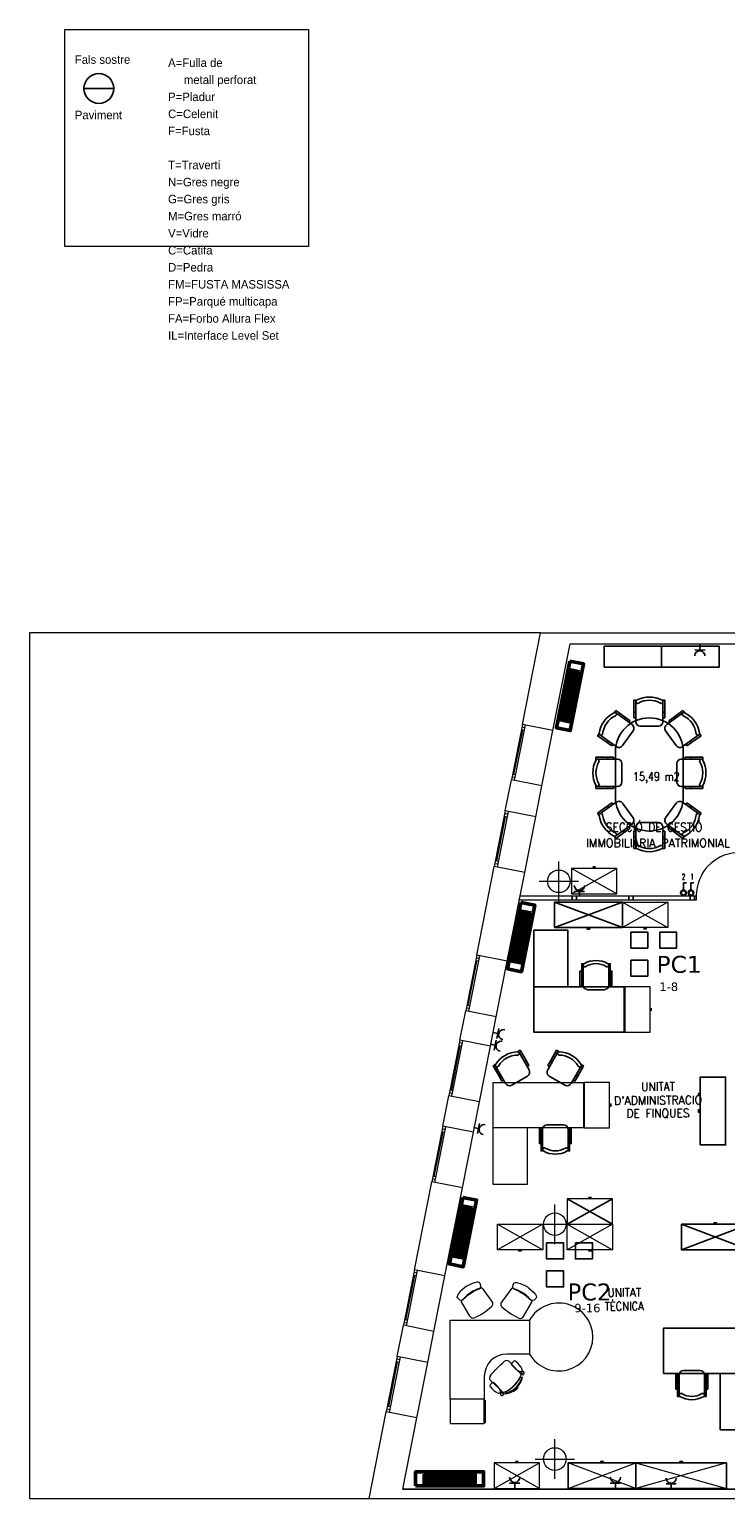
# Model space of a CAD drawing. Header units: metres. Extents: x -1 to 438, y -6 to 39.
# Tile 2 of 6: x 392 to 404, y 13 to 39. Entities that reach past the tile are written whole.
import ezdxf

# ---------------------------------------------------------------- set-up
doc = ezdxf.new("R2010")
doc.units = ezdxf.units.M
doc.linetypes.add('CONTINUA', pattern=[0])
for name, color, linetype, lineweight in [('INS P4  CLIMATITZACIÓ', 7, 'CONTINUA', 25), ('INS P4  ELECTRICITAT ACTUAL', 7, 'CONTINUA', 25), ('INS P4  TELECOMUNICACIONS ACTUAL', 7, 'CONTINUA', 25), ('LEGENDA MATERIAL SOSTRE PAVIMENT ACTUAL', 7, 'CONTINUA', 25), ('P4 MOBLES ACTUAL', 7, 'CONTINUA', 25), ('P4 MURS ACTUAL', 7, 'CONTINUA', 25), ('P4TEXT ACTUAL', 7, 'CONTINUA', 25)]:
    doc.layers.add(name, color=color, linetype=linetype, lineweight=lineweight)
doc.styles.add('Century Gothic', font='txt')
doc.styles.add('COMPLEX', font='complex_.ttf')
doc.styles.add('SIMPLEX', font='simplex_.ttf')
doc.styles.add('VERDANA', font='verdana.ttf')

# ---------------------------------------------------------------- blocks, each defined once
blk = doc.blocks.new('OBJETO_COMPLEJO_0')
at = {"layer": 'P4 MOBLES ACTUAL', "lineweight": 13, "transparency": 33554687}
for points in [[(400.244, 16.676), (400.242, 16.702), (400.253, 16.745), (400.264, 16.759), (400.285, 16.769), (400.314, 16.77), (400.393, 16.745), (400.477, 16.706), (400.502, 16.69), (400.528, 16.671), (400.606, 16.604), (400.642, 16.559), (400.655, 16.534), (400.661, 16.507), (400.648, 16.484), (400.619, 16.459), (400.594, 16.448), (400.582, 16.446), (400.572, 16.449), (400.55, 16.472)], [(400.259, 16.657), (400.248, 16.661), (400.244, 16.665), (400.244, 16.676)]]:
    blk.add_lwpolyline(points, dxfattribs=at)
blk.add_arc((400.109, 16.099), 0.578, 40.2893, 74.9549, dxfattribs=at)
blk = doc.blocks.new('OBJETO_COMPLEJO_1')
at = {"layer": 'P4 MOBLES ACTUAL', "lineweight": 13, "transparency": 33554687}
blk.add_line((400.434, 16.169), (400.581, 16.423), dxfattribs=at)
for points in [[(400.219, 16.66), (400.096, 16.494), (400.039, 16.417)], [(400.241, 16.677), (400.24, 16.676), (400.23, 16.669), (400.22, 16.662)], [(400.259, 16.657), (400.248, 16.661), (400.244, 16.665), (400.244, 16.676), (400.244, 16.678)], [(400.037, 16.413), (400.034, 16.401), (400.032, 16.397)], [(400.588, 16.447), (400.582, 16.446), (400.572, 16.449), (400.562, 16.46)]]:
    blk.add_lwpolyline(points, dxfattribs=at)
for centre, radius, start, end in [((400.253, 16.64), 0.0388, 146.6814, 149.2434), ((400.253, 16.64), 0.0388, 103.4785, 108.2535), ((400.109, 16.099), 0.578, 74.6989, 74.9549), ((400.276, 16.667), 0.0172, 217.5848, 252.5956), ((399.876, 15.746), 0.986, 56.6444, 66.4511), ((400.094, 16.385), 0.0631, 169.0293, 228.9367), ((400.094, 16.385), 0.0631, 150.0517, 153.9918), ((399.878, 15.745), 0.986, 46.9164, 56.7231), ((400.564, 16.477), 0.0172, 220.7719, 262.678), ((400.549, 16.446), 0.0388, 324.1241, 1.9147), ((400.76, 17.11), 1.048, 227.4575, 237.273), ((400.779, 17.098), 1.048, 236.0945, 245.91), ((400.378, 16.198), 0.0631, 244.4308, 332.4904)]:
    blk.add_arc(centre, radius, start, end, dxfattribs=at)
blk = doc.blocks.new('OBJETO_COMPLEJO_2')
at = {"layer": 'P4 MOBLES ACTUAL', "lineweight": 13, "transparency": 33554687}
blk.add_line((400.562, 16.46), (400.55, 16.472), dxfattribs=at)
for centre, radius, start, end in [((400.276, 16.667), 0.0172, 217.5848, 252.5956), ((400.109, 16.099), 0.578, 40.2893, 74.6989), ((399.876, 15.746), 0.986, 56.6444, 66.4511), ((399.878, 15.745), 0.986, 46.9164, 56.7231), ((400.564, 16.477), 0.0172, 220.7719, 262.678)]:
    blk.add_arc(centre, radius, start, end, dxfattribs=at)
blk = doc.blocks.new('OBJETO_COMPLEJO_3')
at = {"layer": 'P4 MOBLES ACTUAL', "lineweight": 13, "transparency": 33554687}
for points in [[(400.244, 16.676), (400.242, 16.702), (400.253, 16.745), (400.264, 16.759), (400.285, 16.769), (400.314, 16.77), (400.393, 16.745), (400.477, 16.706), (400.502, 16.69), (400.528, 16.671), (400.606, 16.604), (400.642, 16.559), (400.655, 16.534), (400.661, 16.507), (400.648, 16.484), (400.619, 16.459), (400.594, 16.448), (400.582, 16.446), (400.572, 16.449), (400.55, 16.472)], [(400.259, 16.657), (400.248, 16.661), (400.244, 16.665), (400.244, 16.676)]]:
    blk.add_lwpolyline(points, dxfattribs=at)
blk.add_arc((400.109, 16.099), 0.578, 40.2893, 74.9549, dxfattribs=at)
blk = doc.blocks.new('OBJETO_COMPLEJO_4')
at = {"layer": 'P4 MOBLES ACTUAL', "lineweight": 13, "transparency": 33554687}
blk.add_line((400.434, 16.169), (400.581, 16.423), dxfattribs=at)
for points in [[(400.219, 16.66), (400.096, 16.494), (400.039, 16.417)], [(400.241, 16.677), (400.24, 16.676), (400.23, 16.669), (400.22, 16.662)], [(400.259, 16.657), (400.248, 16.661), (400.244, 16.665), (400.244, 16.676), (400.244, 16.678)], [(400.037, 16.413), (400.034, 16.401), (400.032, 16.397)], [(400.588, 16.447), (400.582, 16.446), (400.572, 16.449), (400.562, 16.46)]]:
    blk.add_lwpolyline(points, dxfattribs=at)
for centre, radius, start, end in [((400.253, 16.64), 0.0388, 146.6814, 149.2434), ((400.253, 16.64), 0.0388, 103.4785, 108.2535), ((400.109, 16.099), 0.578, 74.6989, 74.9549), ((400.276, 16.667), 0.0172, 217.5848, 252.5956), ((399.876, 15.746), 0.986, 56.6444, 66.4511), ((400.094, 16.385), 0.0631, 169.0293, 228.9367), ((400.094, 16.385), 0.0631, 150.0517, 153.9918), ((399.878, 15.745), 0.986, 46.9164, 56.7231), ((400.564, 16.477), 0.0172, 220.7719, 262.678), ((400.549, 16.446), 0.0388, 324.1241, 1.9147), ((400.76, 17.11), 1.048, 227.4575, 237.273), ((400.779, 17.098), 1.048, 236.0945, 245.91), ((400.378, 16.198), 0.0631, 244.4308, 332.4904)]:
    blk.add_arc(centre, radius, start, end, dxfattribs=at)
blk = doc.blocks.new('OBJETO_COMPLEJO_5')
at = {"layer": 'P4 MOBLES ACTUAL', "lineweight": 13, "transparency": 33554687}
blk.add_line((400.562, 16.46), (400.55, 16.472), dxfattribs=at)
for centre, radius, start, end in [((400.276, 16.667), 0.0172, 217.5848, 252.5956), ((400.109, 16.099), 0.578, 40.2893, 74.6989), ((399.876, 15.746), 0.986, 56.6444, 66.4511), ((399.878, 15.745), 0.986, 46.9164, 56.7231), ((400.564, 16.477), 0.0172, 220.7719, 262.678)]:
    blk.add_arc(centre, radius, start, end, dxfattribs=at)
blk = doc.blocks.new('OBJETO_COMPLEJO_12')
at = {"layer": 'P4 MOBLES ACTUAL', "transparency": 33554687}
for p, q in [((402.058, 26.148), (402.058, 25.348)), ((403.258, 25.348), (403.258, 26.148))]:
    blk.add_line(p, q, dxfattribs=at)
for centre, start, end in [((402.658, 26.148), 0, 180), ((402.658, 25.348), 180, 0)]:
    blk.add_arc(centre, 0.6, start, end, dxfattribs=at)

msp = doc.modelspace()

# ---------------------------------------------------------------- linework, layer by layer
at = {"layer": 'INS P4  CLIMATITZACIÓ', "color": 4, "linetype": 'CONTINUA', "lineweight": 50, "transparency": 33554687}
for p, q in [((401.294, 27.587), (401.117, 26.705)), ((401.326, 27.581), (401.15, 26.698)), ((401.358, 27.574), (401.182, 26.692)), ((401.391, 27.568), (401.214, 26.685)), ((400.432, 23.326), (400.256, 22.443)), ((400.465, 23.319), (400.288, 22.437)), ((400.497, 23.313), (400.32, 22.43)), ((400.529, 23.306), (400.352, 22.424)), ((399.402, 18.112), (399.226, 17.229)), ((399.435, 18.105), (399.258, 17.223)), ((399.467, 18.099), (399.29, 17.216)), ((399.499, 18.092), (399.322, 17.21)), ((398.676, 13.349), (399.576, 13.349)), ((398.676, 13.316), (399.576, 13.316)), ((398.676, 13.283), (399.576, 13.283)), ((398.676, 13.25), (399.576, 13.25))]:
    msp.add_line(p, q, dxfattribs=at)
for points in [[(401.249, 27.749), (401.014, 26.572), (401.259, 26.523), (401.494, 27.7), (401.249, 27.749)], [(401.423, 27.561), (401.246, 26.679), (401.085, 26.711), (401.262, 27.594), (401.423, 27.561)], [(400.388, 23.487), (400.152, 22.311), (400.397, 22.262), (400.633, 23.438), (400.388, 23.487)], [(400.561, 23.3), (400.385, 22.417), (400.224, 22.449), (400.4, 23.332), (400.561, 23.3)], [(399.358, 18.274), (399.122, 17.097), (399.367, 17.048), (399.603, 18.224), (399.358, 18.274)], [(399.531, 18.086), (399.354, 17.203), (399.193, 17.236), (399.37, 18.118), (399.531, 18.086)], [(398.526, 13.175), (399.726, 13.175), (399.726, 13.425), (398.526, 13.425), (398.526, 13.175)], [(398.676, 13.382), (399.576, 13.382), (399.576, 13.218), (398.676, 13.218), (398.676, 13.382)]]:
    msp.add_lwpolyline(points, close=True, dxfattribs=at)
at = {"layer": 'INS P4  ELECTRICITAT ACTUAL', "color": 180, "transparency": 33554687}
for p, q in [((403.642, 27.947), (403.462, 27.95)), ((403.552, 27.949), (403.554, 28.039)), ((401.331, 23.678), (401.511, 23.678)), ((401.421, 23.678), (401.421, 23.588)), ((399.979, 21.17), (399.891, 21.188)), ((399.951, 21.053), (399.915, 20.877)), ((399.997, 21.258), (399.961, 21.082)), ((399.933, 20.965), (399.845, 20.983)), ((399.635, 19.491), (399.547, 19.508)), ((399.653, 19.579), (399.617, 19.402)), ((400.187, 13.221), (400.367, 13.221)), ((400.277, 13.221), (400.277, 13.131)), ((401.967, 13.221), (402.147, 13.221)), ((402.057, 13.221), (402.057, 13.131)), ((402.952, 13.208), (403.132, 13.208)), ((403.042, 13.208), (403.042, 13.118))]:
    msp.add_line(p, q, dxfattribs=at)
for points in [[(403.261, 23.695), (403.261, 23.83), (403.315, 23.83)], [(403.392, 23.695), (403.392, 23.83), (403.446, 23.83)]]:
    msp.add_lwpolyline(points, dxfattribs=at)
for centre, radius in [((403.261, 23.654), 0.0501), ((403.261, 23.654), 0.0397), ((403.393, 23.654), 0.0501), ((403.393, 23.654), 0.0397)]:
    msp.add_circle(centre, radius, dxfattribs=at)
for centre, radius, start, end in [((403.55, 27.843), 0.09, 358.9062, 178.9062), ((401.421, 23.783), 0.09, 180, 0), ((403.261, 23.654), 0.045, 0, 180), ((403.261, 23.654), 0.045, 180, 0), ((403.393, 23.654), 0.045, 0, 180), ((403.393, 23.654), 0.045, 180, 0), ((400.037, 20.944), 0.09, 78.5101, 258.5101), ((400.083, 21.149), 0.09, 78.5101, 258.5101), ((399.738, 19.47), 0.09, 78.5101, 258.5101), ((400.277, 13.326), 0.09, 180, 0), ((402.057, 13.326), 0.09, 180, 0), ((403.042, 13.313), 0.09, 180, 0)]:
    msp.add_arc(centre, radius, start, end, dxfattribs=at)
at = {"layer": 'INS P4  TELECOMUNICACIONS ACTUAL', "color": 180, "transparency": 33554687}
for points in [[(402.33, 22.963), (402.63, 22.963), (402.63, 22.679), (402.33, 22.679), (402.33, 22.963)], [(402.841, 22.963), (403.14, 22.963), (403.14, 22.679), (402.841, 22.679), (402.841, 22.963)], [(402.33, 22.468), (402.63, 22.468), (402.63, 22.183), (402.33, 22.183), (402.33, 22.468)], [(400.841, 17.47), (401.141, 17.47), (401.141, 17.185), (400.841, 17.185), (400.841, 17.47)], [(401.352, 17.47), (401.651, 17.47), (401.651, 17.185), (401.352, 17.185), (401.352, 17.47)], [(400.841, 16.975), (401.141, 16.975), (401.141, 16.69), (400.841, 16.69), (400.841, 16.975)]]:
    msp.add_lwpolyline(points, close=True, dxfattribs=at)
at = {"layer": 'LEGENDA MATERIAL SOSTRE PAVIMENT ACTUAL', "color": 7, "linetype": 'CONTINUA', "lineweight": 25, "transparency": 33554687}
msp.add_line((392.662, 37.87), (393.19, 37.87), dxfattribs=at)
at = {"layer": 'LEGENDA MATERIAL SOSTRE PAVIMENT ACTUAL', "color": 52, "linetype": 'CONTINUA', "lineweight": 13, "transparency": 33554687}
msp.add_lwpolyline([(392.323, 38.915), (396.63, 38.915), (396.63, 35.079), (392.323, 35.079), (392.323, 38.915)], close=True, dxfattribs=at)
at = {"layer": 'LEGENDA MATERIAL SOSTRE PAVIMENT ACTUAL', "color": 7, "linetype": 'CONTINUA', "lineweight": 25, "transparency": 33554687}
msp.add_circle((392.926, 37.87), 0.264, dxfattribs=at)
at = {"layer": 'P4 MOBLES ACTUAL', "transparency": 33554687}
for p, q in [((402.874, 28.015), (402.874, 27.645)), ((402.182, 23.49), (400.982, 23.04)), ((400.982, 23.49), (402.182, 23.04)), ((401.207, 17.799), (402.007, 18.249)), ((402.007, 17.799), (401.207, 18.249)), ((404.424, 17.349), (403.224, 17.799)), ((403.224, 17.349), (404.424, 17.799))]:
    msp.add_line(p, q, dxfattribs=at)
at = {"layer": 'P4 MOBLES ACTUAL', "color": 180, "transparency": 33554687}
for p, q in [((402.434, 27.059), (402.383, 27.059)), ((402.383, 27.059), (402.383, 26.849)), ((402.418, 27.033), (402.418, 26.679)), ((402.883, 27.059), (402.933, 27.059)), ((402.898, 26.679), (402.898, 27.033)), ((402.933, 27.059), (402.933, 26.849)), ((402.034, 26.838), (402.064, 26.879)), ((402.064, 26.879), (402.234, 26.756)), ((402.352, 26.629), (402.065, 26.835)), ((402.234, 26.756), (402.214, 26.728)), ((402.234, 26.756), (402.316, 26.698)), ((402.383, 26.849), (402.418, 26.849)), ((402.383, 26.849), (402.383, 26.749)), ((402.383, 26.749), (402.418, 26.749)), ((402.933, 26.849), (402.898, 26.849)), ((402.933, 26.749), (402.898, 26.749)), ((402.928, 26.749), (402.903, 26.749)), ((402.933, 26.849), (402.933, 26.749)), ((402.964, 26.629), (403.251, 26.835)), ((403.082, 26.756), (403.001, 26.698)), ((403.252, 26.879), (403.082, 26.756)), ((403.082, 26.756), (403.102, 26.728)), ((403.282, 26.838), (403.252, 26.879)), ((402.184, 26.257), (402.37, 26.517)), ((402.316, 26.698), (402.295, 26.67)), ((402.313, 26.694), (402.298, 26.674)), ((402.498, 26.599), (402.818, 26.599)), ((403.132, 26.257), (402.946, 26.517)), ((403.001, 26.698), (403.021, 26.67)), ((403.003, 26.694), (403.018, 26.674)), ((401.772, 26.473), (401.743, 26.432)), ((401.743, 26.432), (401.914, 26.31)), ((401.785, 26.445), (402.072, 26.239)), ((401.914, 26.31), (401.934, 26.338)), ((401.914, 26.31), (401.995, 26.251)), ((401.995, 26.251), (402.015, 26.28)), ((403.531, 26.445), (403.244, 26.239)), ((403.321, 26.251), (403.301, 26.28)), ((403.402, 26.31), (403.321, 26.251)), ((403.402, 26.31), (403.382, 26.338)), ((403.573, 26.432), (403.402, 26.31)), ((403.544, 26.473), (403.573, 26.432)), ((401.714, 26.002), (401.714, 26.052)), ((401.714, 26.052), (401.924, 26.052)), ((402.094, 26.017), (401.741, 26.017)), ((401.924, 26.052), (401.924, 26.017)), ((401.924, 26.052), (402.024, 26.052)), ((402.024, 26.052), (402.024, 26.017)), ((402.024, 26.047), (402.024, 26.022)), ((403.222, 26.017), (403.575, 26.017)), ((403.392, 26.052), (403.292, 26.052)), ((403.292, 26.052), (403.292, 26.017)), ((403.292, 26.047), (403.292, 26.022)), ((403.392, 26.052), (403.392, 26.017)), ((403.602, 26.052), (403.392, 26.052)), ((403.602, 26.002), (403.602, 26.052)), ((402.174, 25.617), (402.174, 25.937)), ((403.142, 25.617), (403.142, 25.937)), ((401.714, 25.553), (401.714, 25.502)), ((401.714, 25.502), (401.924, 25.502)), ((401.741, 25.537), (402.094, 25.537)), ((401.924, 25.502), (401.924, 25.537)), ((401.924, 25.502), (402.024, 25.502)), ((402.024, 25.502), (402.024, 25.537)), ((403.575, 25.537), (403.222, 25.537)), ((403.292, 25.502), (403.292, 25.537)), ((403.392, 25.502), (403.292, 25.502)), ((403.392, 25.502), (403.392, 25.537)), ((403.602, 25.502), (403.392, 25.502)), ((403.602, 25.553), (403.602, 25.502)), ((401.743, 25.065), (401.914, 25.187)), ((401.785, 25.052), (402.072, 25.258)), ((401.914, 25.187), (401.995, 25.245)), ((401.914, 25.187), (401.934, 25.159)), ((401.995, 25.245), (402.015, 25.217)), ((402.184, 25.239), (402.37, 24.979)), ((403.132, 25.239), (402.946, 24.979)), ((403.531, 25.052), (403.244, 25.258)), ((403.321, 25.245), (403.301, 25.217)), ((403.402, 25.187), (403.321, 25.245)), ((403.402, 25.187), (403.382, 25.159)), ((403.573, 25.065), (403.402, 25.187)), ((401.772, 25.024), (401.743, 25.065)), ((403.544, 25.024), (403.573, 25.065)), ((402.064, 24.618), (402.234, 24.74)), ((402.352, 24.868), (402.065, 24.662)), ((402.234, 24.74), (402.214, 24.769)), ((402.234, 24.74), (402.316, 24.798)), ((402.316, 24.798), (402.295, 24.827)), ((402.313, 24.803), (402.298, 24.823)), ((402.383, 24.647), (402.383, 24.747)), ((402.383, 24.747), (402.418, 24.747)), ((402.418, 24.464), (402.418, 24.817)), ((402.498, 24.897), (402.818, 24.897)), ((402.898, 24.817), (402.898, 24.464)), ((402.933, 24.747), (402.898, 24.747)), ((402.928, 24.747), (402.903, 24.747)), ((402.933, 24.647), (402.933, 24.747)), ((402.964, 24.868), (403.251, 24.662)), ((403.001, 24.798), (403.021, 24.827)), ((403.082, 24.74), (403.001, 24.798)), ((403.003, 24.803), (403.018, 24.823)), ((403.082, 24.74), (403.102, 24.769)), ((403.252, 24.618), (403.082, 24.74)), ((402.034, 24.659), (402.064, 24.618)), ((402.383, 24.647), (402.418, 24.647)), ((402.383, 24.437), (402.383, 24.647)), ((402.434, 24.437), (402.383, 24.437)), ((402.883, 24.437), (402.933, 24.437)), ((402.933, 24.647), (402.898, 24.647)), ((402.933, 24.437), (402.933, 24.647)), ((403.282, 24.659), (403.252, 24.618)), ((401.489, 22.378), (401.489, 22.024)), ((401.939, 22.024), (401.939, 22.378)), ((401.462, 22.144), (401.489, 22.144)), ((401.966, 22.144), (401.939, 22.144)), ((401.569, 21.944), (401.859, 21.944)), ((400.532, 20.526), (400.355, 20.832)), ((400.86, 20.526), (401.036, 20.832)), ((399.939, 20.592), (400.116, 20.286)), ((400.477, 20.691), (400.447, 20.674)), ((400.523, 20.602), (400.501, 20.589)), ((400.869, 20.602), (400.89, 20.589)), ((400.914, 20.691), (400.945, 20.674)), ((401.452, 20.592), (401.275, 20.286)), ((400.001, 20.416), (400.031, 20.434)), ((400.225, 20.257), (400.502, 20.417)), ((401.166, 20.257), (400.889, 20.417)), ((401.391, 20.416), (401.36, 20.434)), ((400.851, 19.553), (401.141, 19.553)), ((400.744, 19.353), (400.771, 19.353)), ((400.771, 19.12), (400.771, 19.473)), ((401.221, 19.473), (401.221, 19.12)), ((401.247, 19.353), (401.221, 19.353)), ((403.183, 15.133), (403.183, 14.78)), ((403.553, 15.213), (403.263, 15.213)), ((403.633, 14.78), (403.633, 15.133)), ((403.156, 15.013), (403.183, 15.013)), ((403.66, 15.013), (403.633, 15.013))]:
    msp.add_line(p, q, dxfattribs=at)
at = {"layer": 'P4 MOBLES ACTUAL', "lineweight": 13, "transparency": 33554687}
for p, q in [((401.283, 23.638), (402.083, 24.088)), ((402.083, 23.638), (401.283, 24.088)), ((402.182, 23.49), (402.982, 23.04)), ((402.982, 23.49), (402.182, 23.04)), ((399.972, 17.799), (400.772, 17.349)), ((400.772, 17.799), (399.972, 17.349)), ((401.207, 17.799), (402.007, 17.349)), ((402.007, 17.799), (401.207, 17.349)), ((399.391, 16.677), (399.313, 16.61)), ((399.418, 16.696), (399.391, 16.677)), ((399.443, 16.712), (399.418, 16.696)), ((399.526, 16.751), (399.443, 16.712)), ((399.605, 16.776), (399.526, 16.751)), ((399.634, 16.775), (399.605, 16.776)), ((399.655, 16.765), (399.634, 16.775)), ((399.654, 16.766), (399.645, 16.771)), ((399.661, 16.759), (399.654, 16.766)), ((399.666, 16.751), (399.655, 16.765)), ((399.66, 16.663), (399.672, 16.667)), ((399.66, 16.663), (399.672, 16.667)), ((399.667, 16.75), (399.661, 16.759)), ((399.677, 16.708), (399.666, 16.751)), ((399.677, 16.708), (399.667, 16.75)), ((399.672, 16.667), (399.676, 16.671)), ((399.672, 16.667), (399.676, 16.671)), ((399.675, 16.682), (399.677, 16.708)), ((399.675, 16.682), (399.676, 16.684)), ((399.676, 16.671), (399.675, 16.682)), ((399.676, 16.671), (399.675, 16.682)), ((399.679, 16.683), (399.679, 16.681)), ((399.679, 16.681), (399.689, 16.675)), ((399.689, 16.675), (399.699, 16.668)), ((399.7, 16.666), (399.823, 16.5)), ((399.264, 16.54), (399.258, 16.513)), ((399.258, 16.513), (399.271, 16.49)), ((399.26, 16.508), (399.26, 16.519)), ((399.265, 16.499), (399.26, 16.508)), ((399.277, 16.565), (399.264, 16.54)), ((399.271, 16.49), (399.265, 16.499)), ((399.3, 16.465), (399.271, 16.49)), ((399.271, 16.49), (399.3, 16.465)), ((399.313, 16.61), (399.277, 16.565)), ((399.3, 16.465), (399.325, 16.454)), ((399.325, 16.454), (399.337, 16.452)), ((399.331, 16.453), (399.337, 16.452)), ((399.337, 16.452), (399.347, 16.455)), ((399.337, 16.452), (399.347, 16.455)), ((399.485, 16.175), (399.339, 16.429)), ((399.347, 16.455), (399.369, 16.478)), ((399.347, 16.455), (399.357, 16.466)), ((399.357, 16.466), (399.369, 16.478)), ((399.823, 16.5), (399.88, 16.423)), ((399.882, 16.419), (399.885, 16.407)), ((399.885, 16.407), (399.888, 16.403)), ((399.886, 16.371), (399.889, 16.385)), ((399.889, 16.392), (399.889, 16.398)), ((399.889, 16.385), (399.889, 16.392)), ((399.139, 14.705), (399.139, 16.105)), ((399.139, 16.105), (400.539, 16.105)), ((400.539, 16.105), (400.539, 15.505)), ((400.539, 15.505), (400.139, 15.505)), ((400.175, 15.376), (400.341, 15.201)), ((400.227, 15.343), (400.26, 15.376)), ((399.739, 15.105), (399.739, 15.105)), ((399.739, 15.105), (399.739, 14.705)), ((400.395, 15.144), (400.341, 15.201)), ((400.341, 15.201), (400.395, 15.144)), ((400.382, 15.158), (400.409, 15.188)), ((400.403, 15.166), (400.419, 15.149)), ((400.419, 15.149), (400.403, 15.166)), ((400.419, 15.132), (400.435, 15.149)), ((400.019, 14.879), (399.845, 15.045)), ((399.845, 14.961), (399.878, 14.994)), ((400.076, 14.825), (400.019, 14.879)), ((400.076, 14.825), (400.019, 14.879)), ((400.062, 14.838), (400.032, 14.811)), ((400.071, 14.801), (400.055, 14.818)), ((400.071, 14.801), (400.055, 14.818)), ((400.088, 14.802), (400.071, 14.785)), ((400.143, 14.808), (400.125, 14.805)), ((400.143, 14.808), (400.125, 14.805)), ((400.339, 14.914), (400.306, 14.881)), ((399.739, 14.705), (399.139, 14.705)), ((400.715, 13.13), (399.915, 13.58)), ((399.915, 13.13), (400.715, 13.58)), ((402.421, 13.13), (401.221, 13.58)), ((401.221, 13.13), (402.421, 13.58)), ((404.021, 13.58), (402.421, 13.13)), ((402.421, 13.58), (404.021, 13.13))]:
    msp.add_line(p, q, dxfattribs=at)
at = {"layer": 'P4 MOBLES ACTUAL', "color": 180, "lineweight": 13, "transparency": 33554687}
msp.add_line((400.496, 19.503), (399.896, 19.503), dxfattribs=at)
at = {"layer": 'P4 MOBLES ACTUAL', "transparency": 33554687}
msp.add_lwpolyline([(401.859, 27.645), (403.889, 27.645), (403.889, 28.015), (401.859, 28.015), (401.859, 27.645)], close=True, dxfattribs=at)
at = {"layer": 'P4 MOBLES ACTUAL', "color": 180, "lineweight": 13, "transparency": 33554687}
for points in [[(402.083, 24.088), (401.283, 24.088), (401.283, 23.638), (402.083, 23.638), (402.083, 24.088)], [(401.683, 24.088), (401.708, 24.113), (401.658, 24.113), (401.683, 24.088)], [(402.982, 23.04), (402.182, 23.04), (402.182, 23.49), (402.982, 23.49), (402.982, 23.04)], [(402.582, 23.04), (402.607, 23.015), (402.557, 23.015), (402.582, 23.04)], [(402.673, 21.194), (402.673, 21.994), (402.223, 21.994), (402.223, 21.194), (402.673, 21.194)], [(402.673, 21.594), (402.698, 21.569), (402.698, 21.619), (402.673, 21.594)], [(399.896, 20.303), (401.496, 20.303), (401.496, 19.503), (400.496, 19.503), (400.496, 18.503), (399.896, 18.503), (399.896, 20.303)], [(401.955, 19.503), (401.955, 20.303), (401.505, 20.303), (401.505, 19.503), (401.955, 19.503)], [(401.955, 19.903), (401.98, 19.878), (401.98, 19.928), (401.955, 19.903)], [(402.007, 18.249), (401.207, 18.249), (401.207, 17.799), (402.007, 17.799), (402.007, 18.249)], [(401.607, 18.249), (401.632, 18.274), (401.582, 18.274), (401.607, 18.249)], [(400.772, 17.349), (399.972, 17.349), (399.972, 17.799), (400.772, 17.799), (400.772, 17.349)], [(402.007, 17.349), (401.207, 17.349), (401.207, 17.799), (402.007, 17.799), (402.007, 17.349)], [(400.372, 17.349), (400.397, 17.324), (400.347, 17.324), (400.372, 17.349)], [(401.607, 17.349), (401.632, 17.324), (401.582, 17.324), (401.607, 17.349)], [(400.715, 13.58), (399.915, 13.58), (399.915, 13.13), (400.715, 13.13), (400.715, 13.58)], [(400.315, 13.58), (400.34, 13.605), (400.29, 13.605), (400.315, 13.58)]]:
    msp.add_lwpolyline(points, close=True, dxfattribs=at)
at = {"layer": 'P4 MOBLES ACTUAL', "color": 180, "transparency": 33554687}
for points in [[(400.982, 23.04), (402.182, 23.04), (402.182, 23.49), (400.982, 23.49), (400.982, 23.04)], [(401.214, 22.994), (400.614, 22.994), (400.614, 21.994), (401.214, 21.994), (401.214, 22.994)], [(401.582, 23.04), (401.557, 23.015), (401.607, 23.015), (401.582, 23.04)], [(400.614, 21.994), (402.214, 21.994), (402.214, 21.194), (400.614, 21.194), (400.614, 21.994)], [(403.554, 19.199), (403.554, 20.399), (404.004, 20.399), (404.004, 19.199), (403.554, 19.199)], [(403.554, 19.799), (403.529, 19.774), (403.529, 19.824), (403.554, 19.799)], [(403.224, 17.799), (404.424, 17.799), (404.424, 17.349), (403.224, 17.349), (403.224, 17.799)], [(403.824, 17.799), (403.799, 17.824), (403.849, 17.824), (403.824, 17.799)], [(404.508, 15.163), (402.908, 15.163), (402.908, 15.963), (404.508, 15.963), (404.508, 15.163)], [(403.908, 14.163), (404.508, 14.163), (404.508, 15.163), (403.908, 15.163), (403.908, 14.163)], [(402.421, 13.58), (401.221, 13.58), (401.221, 13.13), (402.421, 13.13), (402.421, 13.58)], [(401.821, 13.58), (401.846, 13.605), (401.796, 13.605), (401.821, 13.58)], [(404.021, 13.58), (402.421, 13.58), (402.421, 13.13), (404.021, 13.13), (404.021, 13.58)], [(403.221, 13.58), (403.246, 13.605), (403.196, 13.605), (403.221, 13.58)]]:
    msp.add_lwpolyline(points, close=True, dxfattribs=at)
for points in [[(401.462, 22.273), (401.431, 22.273), (401.431, 22.013), (401.462, 22.013), (401.462, 22.403), (401.502, 22.403)], [(401.966, 22.273), (401.996, 22.273), (401.996, 22.013), (401.966, 22.013), (401.966, 22.403), (401.925, 22.403)], [(400.328, 20.848), (400.372, 20.873), (400.477, 20.691), (400.527, 20.604), (400.497, 20.587)], [(401.063, 20.848), (401.019, 20.873), (400.914, 20.691), (400.864, 20.604), (400.895, 20.587)], [(399.939, 20.623), (399.896, 20.598), (400.001, 20.416), (400.051, 20.329), (400.081, 20.347)], [(401.452, 20.623), (401.496, 20.598), (401.391, 20.416), (401.341, 20.329), (401.31, 20.347)], [(400.744, 19.225), (400.713, 19.225), (400.713, 19.485), (400.744, 19.485), (400.744, 19.095), (400.784, 19.095)], [(401.247, 19.225), (401.278, 19.225), (401.278, 19.485), (401.247, 19.485), (401.247, 19.095), (401.207, 19.095)], [(403.156, 14.884), (403.125, 14.884), (403.125, 15.144), (403.156, 15.144), (403.156, 14.754), (403.196, 14.754)], [(403.66, 14.884), (403.69, 14.884), (403.69, 15.144), (403.66, 15.144), (403.66, 14.754), (403.62, 14.754)]]:
    msp.add_lwpolyline(points, dxfattribs=at)
at = {"layer": 'P4 MOBLES ACTUAL', "lineweight": 13, "transparency": 33554687}
for points in [[(399.739, 14.277), (399.739, 14.705), (399.139, 14.705), (399.139, 14.277), (399.739, 14.277)], [(399.746, 14.289), (399.746, 14.689), (399.755, 14.689), (399.755, 14.289), (399.746, 14.289)]]:
    msp.add_lwpolyline(points, close=True, dxfattribs=at)
at = {"layer": 'P4 MOBLES ACTUAL', "color": 180, "transparency": 33554687}
for centre, radius, start, end in [((402.448, 27.033), 0.03, 118.8525, 302.666), ((402.658, 26.639), 0.476, 61.7124, 118.2876), ((402.658, 26.664), 0.395, 60.4648, 119.5352), ((402.868, 27.033), 0.03, 237.334, 59.4762), ((402.244, 26.411), 0.476, 116.0474, 172.6225), ((402.225, 26.425), 0.395, 114.7997, 173.8702), ((402.047, 26.811), 0.03, 291.669, 113.8112), ((403.269, 26.811), 0.03, 66.1888, 248.331), ((403.091, 26.425), 0.395, 6.1298, 65.2003), ((403.072, 26.411), 0.476, 7.3775, 63.9526), ((402.305, 26.564), 0.08, 324.335, 54.335), ((402.498, 26.679), 0.08, 180, 270), ((402.818, 26.679), 0.08, 270, 0), ((403.011, 26.564), 0.08, 125.665, 215.665), ((401.802, 26.469), 0.03, 173.1874, 357.001), ((402.119, 26.304), 0.08, 234.335, 324.335), ((403.197, 26.304), 0.08, 215.665, 305.665), ((403.514, 26.469), 0.03, 182.999, 6.8126), ((402.134, 25.777), 0.476, 151.7124, 208.2876), ((401.74, 25.987), 0.03, 327.334, 149.4762), ((402.109, 25.777), 0.395, 150.4648, 209.5352), ((402.094, 25.937), 0.08, 0, 90), ((403.222, 25.937), 0.08, 90, 180), ((403.576, 25.987), 0.03, 30.5238, 212.666), ((403.207, 25.777), 0.395, 330.4648, 29.5352), ((403.182, 25.777), 0.476, 331.7124, 28.2876), ((401.74, 25.567), 0.03, 208.8525, 32.666), ((402.094, 25.617), 0.08, 270, 0), ((403.222, 25.617), 0.08, 180, 270), ((403.576, 25.567), 0.03, 147.334, 331.1475), ((402.119, 25.193), 0.08, 35.665, 125.665), ((403.197, 25.193), 0.08, 54.335, 144.335), ((401.802, 25.027), 0.03, 2.999, 186.8126), ((402.244, 25.086), 0.476, 187.3775, 243.9526), ((402.225, 25.072), 0.395, 186.1298, 245.2003), ((402.305, 24.933), 0.08, 305.665, 35.665), ((403.011, 24.933), 0.08, 144.335, 234.335), ((403.091, 25.072), 0.395, 294.7997, 353.8702), ((403.072, 25.086), 0.476, 296.0474, 352.6225), ((403.514, 25.027), 0.03, 353.1874, 177.001), ((402.047, 24.686), 0.03, 246.1888, 68.331), ((402.498, 24.817), 0.08, 90, 180), ((402.818, 24.817), 0.08, 0, 90), ((403.269, 24.686), 0.03, 111.669, 293.8112), ((402.448, 24.464), 0.03, 57.334, 241.1475), ((402.658, 24.857), 0.476, 241.7124, 298.2876), ((402.658, 24.833), 0.395, 240.4648, 299.5352), ((402.868, 24.464), 0.03, 300.5238, 122.666), ((401.519, 22.378), 0.03, 123.8288, 302.666), ((401.714, 22.042), 0.418, 59.5867, 120.4133), ((401.714, 22.064), 0.34, 58.2704, 121.7296), ((401.909, 22.378), 0.03, 237.334, 56.1712), ((401.569, 22.024), 0.08, 180, 270), ((401.859, 22.024), 0.08, 270, 0), ((400.344, 20.371), 0.476, 91.8933, 148.1067), ((400.332, 20.393), 0.395, 90.6158, 149.3842), ((400.329, 20.818), 0.03, 267.334, 91.1475), ((401.063, 20.818), 0.03, 88.8525, 272.666), ((401.047, 20.371), 0.476, 31.8933, 88.1067), ((401.06, 20.393), 0.395, 30.6158, 89.3842), ((399.965, 20.608), 0.03, 148.8525, 332.666), ((400.462, 20.486), 0.08, 300, 30), ((400.929, 20.486), 0.08, 150, 240), ((401.426, 20.608), 0.03, 207.334, 31.1475), ((400.185, 20.326), 0.08, 210, 300), ((401.206, 20.326), 0.08, 240, 330), ((400.851, 19.473), 0.08, 90, 180), ((401.141, 19.473), 0.08, 0, 90), ((400.801, 19.119), 0.03, 57.334, 236.1712), ((400.996, 19.455), 0.418, 239.5867, 300.4133), ((400.996, 19.434), 0.34, 238.2704, 301.7296), ((401.191, 19.119), 0.03, 303.8288, 122.666), ((403.263, 15.133), 0.08, 90, 180), ((403.553, 15.133), 0.08, 0, 90), ((403.213, 14.779), 0.03, 57.334, 236.1712), ((403.408, 15.094), 0.34, 238.2704, 301.7296), ((403.603, 14.779), 0.03, 303.8288, 122.666), ((403.408, 15.115), 0.418, 239.5867, 300.4133)]:
    msp.add_arc(centre, radius, start, end, dxfattribs=at)
at = {"layer": 'P4 MOBLES ACTUAL', "lineweight": 13, "transparency": 33554687}
for centre, radius, start, end in [((399.81, 16.105), 0.578, 105.0451, 139.7107), ((399.81, 16.105), 0.578, 105.3011, 139.7107), ((400.043, 15.752), 0.986, 113.5489, 123.3556), ((400.043, 15.752), 0.986, 113.5489, 123.3556), ((399.644, 16.672), 0.0172, 287.4044, 322.4152), ((399.644, 16.672), 0.0172, 287.4044, 322.4152), ((399.81, 16.105), 0.578, 105.0451, 105.3011), ((399.666, 16.646), 0.0388, 71.7465, 76.5215), ((399.666, 16.646), 0.0388, 30.7566, 33.3186), ((399.37, 16.451), 0.0388, 178.0853, 215.8759), ((399.355, 16.483), 0.0172, 277.322, 319.2281), ((399.355, 16.483), 0.0172, 277.322, 319.2281), ((400.042, 15.751), 0.986, 123.2769, 133.0836), ((400.042, 15.751), 0.986, 123.2769, 133.0836), ((399.826, 16.391), 0.0631, 311.0633, 10.9707), ((399.826, 16.391), 0.0631, 26.0082, 29.9483), ((401.058, 15.805), 0.6, 210, 150), ((399.541, 16.204), 0.0631, 207.5096, 295.5692), ((399.141, 17.104), 1.048, 294.09, 303.9055), ((399.159, 17.115), 1.048, 302.727, 312.5425), ((400.139, 15.105), 0.4, 90, 180), ((382.106, 34.667), 26.377, 312.6134, 312.9913), ((382.106, 34.667), 26.377, 312.6134, 312.9913), ((400.135, 15.328), 0.0623, 50.3168, 132.7795), ((400.252, 15.326), 0.0301, 143.6499, 220.5973), ((400.278, 15.352), 0.0301, 49.4027, 126.3501), ((399.965, 14.992), 0.507, 28.9923, 49.0241), ((399.893, 15.085), 0.0623, 137.2205, 219.6832), ((380.553, 33.114), 26.377, 317.0087, 317.3866), ((380.553, 33.114), 26.377, 317.0087, 317.3866), ((400.612, 15.639), 0.507, 220.9759, 241.0077), ((399.936, 15.314), 0.49, 312.5233, 342.3148), ((399.936, 15.314), 0.49, 312.5233, 339.64), ((399.936, 15.314), 0.49, 312.5233, 339.64), ((399.641, 15.536), 0.863, 317.0062, 329.9639), ((399.641, 15.536), 0.863, 317.0062, 329.9639), ((399.948, 15.244), 0.483, 317.3903, 343.0842), ((399.948, 15.244), 0.483, 317.3903, 343.0842), ((400.048, 15.179), 0.378, 314.2309, 346.3081), ((400.379, 15.225), 0.0323, 246.5875, 23.4125), ((399.936, 15.314), 0.49, 339.64, 342.3148), ((400.42, 15.186), 0.0109, 117.7874, 169.8635), ((400.422, 15.171), 0.0256, 299.2613, 107.1658), ((400.026, 15.151), 0.393, 357.1772, 359.6569), ((399.869, 14.944), 0.0301, 143.6499, 220.5973), ((400.23, 15.257), 0.507, 220.9759, 241.0077), ((399.896, 14.97), 0.0301, 49.4027, 126.3501), ((399.583, 14.61), 0.507, 28.9923, 49.0241), ((399.997, 14.843), 0.0323, 246.5875, 23.4125), ((400.049, 14.798), 0.0256, 162.8342, 330.7387), ((400.034, 14.8), 0.0109, 100.1365, 152.2126), ((399.906, 15.284), 0.49, 287.6852, 317.4767), ((399.906, 15.284), 0.49, 287.6852, 290.36), ((400.069, 15.195), 0.393, 270.3431, 278.2183), ((400.069, 15.195), 0.393, 270.3431, 278.2183), ((399.906, 15.284), 0.49, 290.36, 317.4767), ((399.906, 15.284), 0.49, 290.36, 317.4767), ((400.13, 14.821), 0.0169, 143.2999, 220.6764), ((400.13, 14.821), 0.0169, 143.2999, 272.1685), ((399.684, 15.579), 0.863, 300.0361, 312.9938), ((399.684, 15.579), 0.863, 300.0361, 312.9938), ((399.977, 15.272), 0.483, 286.9158, 312.6097), ((399.977, 15.272), 0.483, 286.9158, 312.6097), ((400.041, 15.172), 0.378, 283.6919, 315.7691), ((400.069, 15.195), 0.393, 280.8937, 307.0927), ((400.069, 15.195), 0.393, 280.8937, 307.0927)]:
    msp.add_arc(centre, radius, start, end, dxfattribs=at)
at = {"layer": 'P4 MURS ACTUAL', "color": 180, "lineweight": 13, "transparency": 33554687}
for p, q in [((391.697, 28.248), (391.697, 12.949)), ((400.734, 28.248), (391.697, 28.248)), ((391.697, 12.949), (397.707, 12.949))]:
    msp.add_line(p, q, dxfattribs=at)
at = {"layer": 'P4 MURS ACTUAL', "lineweight": 13, "transparency": 33554687}
for p, q in [((400.414, 26.633), (400.734, 28.248)), ((400.734, 28.248), (427.484, 28.248)), ((400.953, 26.526), (401.257, 28.059)), ((401.257, 28.059), (404.337, 28.059)), ((400.414, 26.633), (400.219, 25.652)), ((400.263, 25.745), (400.419, 26.53)), ((400.463, 26.623), (400.268, 25.642)), ((400.443, 26.525), (400.394, 26.535)), ((400.453, 26.574), (400.404, 26.584)), ((400.953, 26.526), (400.414, 26.633)), ((400.759, 25.545), (400.953, 26.526)), ((400.288, 25.74), (400.239, 25.75)), ((400.11, 25.103), (400.219, 25.652)), ((400.759, 25.545), (400.219, 25.652)), ((400.278, 25.691), (400.229, 25.701)), ((400.65, 24.996), (400.759, 25.545)), ((400.11, 25.103), (399.916, 24.122)), ((399.96, 24.215), (400.116, 25)), ((400.16, 25.093), (399.965, 24.112)), ((400.14, 24.995), (400.091, 25.005)), ((400.15, 25.044), (400.101, 25.054)), ((400.65, 24.996), (400.11, 25.103)), ((400.456, 24.015), (400.65, 24.996)), ((399.975, 24.161), (399.926, 24.171)), ((399.985, 24.21), (399.936, 24.22)), ((399.605, 22.552), (399.916, 24.122)), ((400.456, 24.015), (399.916, 24.122)), ((400.145, 22.445), (400.456, 24.015)), ((399.605, 22.552), (399.411, 21.571)), ((399.455, 21.665), (399.61, 22.449)), ((399.654, 22.543), (399.46, 21.562)), ((399.635, 22.445), (399.586, 22.454)), ((399.645, 22.494), (399.595, 22.503)), ((400.145, 22.445), (399.605, 22.552)), ((399.95, 21.465), (400.145, 22.445)), ((399.308, 21.051), (399.411, 21.571)), ((399.95, 21.465), (399.411, 21.571)), ((399.47, 21.611), (399.421, 21.62)), ((399.479, 21.66), (399.43, 21.669)), ((399.847, 20.944), (399.95, 21.465)), ((399.308, 21.051), (399.113, 20.07)), ((399.357, 21.041), (399.162, 20.06)), ((399.847, 20.944), (399.308, 21.051)), ((399.157, 20.163), (399.313, 20.948)), ((399.337, 20.943), (399.288, 20.952)), ((399.347, 20.992), (399.298, 21.002)), ((399.653, 19.963), (399.847, 20.944)), ((399.006, 19.53), (399.113, 20.07)), ((399.653, 19.963), (399.113, 20.07)), ((399.172, 20.109), (399.123, 20.119)), ((399.182, 20.158), (399.133, 20.168)), ((399.546, 19.423), (399.653, 19.963)), ((399.006, 19.53), (398.812, 18.549)), ((399.055, 19.52), (398.861, 18.539)), ((399.046, 19.471), (398.997, 19.481)), ((399.546, 19.423), (399.006, 19.53)), ((398.856, 18.642), (399.012, 19.427)), ((399.036, 19.422), (398.987, 19.432)), ((399.352, 18.442), (399.546, 19.423)), ((398.504, 16.993), (398.812, 18.549)), ((399.352, 18.442), (398.812, 18.549)), ((398.871, 18.589), (398.822, 18.598)), ((398.881, 18.638), (398.831, 18.647)), ((399.043, 16.886), (399.352, 18.442)), ((398.504, 16.993), (398.309, 16.012)), ((398.353, 16.105), (398.509, 16.89)), ((398.553, 16.983), (398.358, 16.002)), ((398.533, 16.885), (398.484, 16.895)), ((398.543, 16.934), (398.494, 16.944)), ((399.043, 16.886), (398.504, 16.993)), ((398.849, 15.905), (399.043, 16.886)), ((398.378, 16.101), (398.329, 16.11)), ((398.201, 15.463), (398.309, 16.012)), ((398.849, 15.905), (398.309, 16.012)), ((398.368, 16.052), (398.319, 16.061)), ((398.74, 15.356), (398.849, 15.905)), ((398.201, 15.463), (398.006, 14.482)), ((398.05, 14.575), (398.206, 15.36)), ((398.25, 15.453), (398.055, 14.472)), ((398.23, 15.355), (398.181, 15.365)), ((398.24, 15.404), (398.191, 15.414)), ((398.74, 15.356), (398.201, 15.463)), ((398.546, 14.375), (398.74, 15.356)), ((398.075, 14.57), (398.026, 14.58)), ((397.703, 12.949), (398.006, 14.482)), ((398.546, 14.375), (398.006, 14.482)), ((398.065, 14.521), (398.016, 14.531)), ((398.297, 13.119), (398.546, 14.375)), ((397.703, 12.949), (424.313, 12.949))]:
    msp.add_line(p, q, dxfattribs=at)
at = {"layer": 'P4 MURS ACTUAL', "color": 180, "linetype": 'CONTINUA', "lineweight": 13, "transparency": 33554687}
for p, q in [((401.057, 23.509), (401.057, 24.209)), ((400.707, 23.859), (401.407, 23.859)), ((400.987, 17.449), (400.987, 18.149)), ((400.637, 17.799), (401.337, 17.799)), ((400.987, 13.299), (400.987, 13.999)), ((400.637, 13.649), (401.337, 13.649))]:
    msp.add_line(p, q, dxfattribs=at)
at = {"layer": 'P4 MURS ACTUAL', "transparency": 33554687}
msp.add_line((423.715, 13.119), (398.297, 13.119), dxfattribs=at)
at = {"layer": 'P4 MURS ACTUAL', "linetype": 'CONTINUA', "lineweight": 13, "transparency": 33554687}
for points in [[(400.372, 23.604), (401.292, 23.604), (401.292, 23.524), (400.358, 23.524), (400.372, 23.604)], [(401.292, 23.604), (401.372, 23.604), (401.372, 23.524), (401.292, 23.524), (401.292, 23.604)], [(401.372, 23.604), (402.292, 23.604), (402.292, 23.524), (401.372, 23.524), (401.372, 23.604)], [(402.292, 23.604), (402.372, 23.604), (402.372, 23.524), (402.292, 23.524), (402.292, 23.604)], [(402.372, 23.604), (403.377, 23.604), (403.377, 23.524), (402.372, 23.524), (402.372, 23.604)], [(403.377, 23.604), (403.457, 23.604), (403.457, 23.524), (403.377, 23.524), (403.377, 23.604)], [(403.457, 23.604), (403.487, 23.604), (403.487, 23.524), (403.457, 23.524), (403.457, 23.604)]]:
    msp.add_lwpolyline(points, close=True, dxfattribs=at)
at = {"layer": 'P4 MURS ACTUAL', "lineweight": 13, "transparency": 33554687}
for centre in [(401.057, 23.859), (400.987, 17.799), (400.987, 13.649)]:
    msp.add_circle(centre, 0.2, dxfattribs=at)
at = {"layer": 'P4 MURS ACTUAL', "linetype": 'CONTINUA', "lineweight": 13, "transparency": 33554687}
msp.add_arc((404.248, 23.605), 0.761, 93.83, 180.0663, dxfattribs=at)

# ---------------------------------------------------------------- block references
at = {"layer": 'P4 MOBLES ACTUAL', "transparency": 33554687}
msp.add_blockref('OBJETO_COMPLEJO_12', (0, 0), dxfattribs=at)
at = {"layer": 'P4 MOBLES ACTUAL', "lineweight": 13, "transparency": 33554687}
for name in ['OBJETO_COMPLEJO_1', 'OBJETO_COMPLEJO_4', 'OBJETO_COMPLEJO_0', 'OBJETO_COMPLEJO_3', 'OBJETO_COMPLEJO_2', 'OBJETO_COMPLEJO_5']:
    msp.add_blockref(name, (0, 0), dxfattribs=at)

# ---------------------------------------------------------------- texts
at = {"layer": 'INS P4  ELECTRICITAT ACTUAL', "transparency": 33554687, "char_height": 0.1, "attachment_point": 7, "style": 'COMPLEX'}
for s, insert, width in [('\\W0.50;2', (403.236, 23.889), 0.07861), ('\\W0.30;1', (403.395, 23.889), 0.04717)]:
    msp.add_mtext(s, dxfattribs=dict(at, insert=insert, width=width))
at = {"layer": 'INS P4  TELECOMUNICACIONS ACTUAL', "color": 180, "transparency": 33554687, "attachment_point": 7, "style": 'VERDANA'}
for s, insert, char_height, width in [('\\W1.00;PC1', (402.785, 22.236), 0.3, 0.94976), ('\\W0.99;1-8', (402.834, 21.918), 0.15, 0.42655), ('\\W0.97;PC2', (401.213, 16.446), 0.3, 0.9452), ('\\W0.99;9-16', (401.331, 16.24), 0.15, 0.55663)]:
    msp.add_mtext(s, dxfattribs=dict(at, insert=insert, char_height=char_height, width=width))
at = {"layer": 'LEGENDA MATERIAL SOSTRE PAVIMENT ACTUAL', "color": 7, "linetype": 'CONTINUA', "lineweight": 25, "transparency": 33554687, "char_height": 0.15, "attachment_point": 7, "style": 'Century Gothic'}
for s, insert, width in [('Fals\\~sostre', (392.5, 38.305), 1.065), ('Paviment', (392.5, 37.325), 1.025)]:
    msp.add_mtext(s, dxfattribs=dict(at, insert=insert, width=width))
at = {"layer": 'LEGENDA MATERIAL SOSTRE PAVIMENT ACTUAL', "color": 7, "linetype": 'CONTINUA', "lineweight": 25, "transparency": 33554687, "insert": (394.149, 38.401), "char_height": 0.15, "width": 2.2575, "attachment_point": 1, "line_spacing_factor": 1.204819, "style": 'Century Gothic'}
msp.add_mtext('\\A1;{\\fCentury Gothic|i0|b0;\\H0.150000;\\W1.000000;\\C7;A=Fulla de }\\P{\\fCentury Gothic|i0|b0;\\H0.150000;\\W1.000000;\\C7;     metall perforat}\\P{\\fCentury Gothic|i0|b0;\\H0.150000;\\W1.000000;\\C7;P=Pladur}\\P{\\fCentury Gothic|i0|b0;\\H0.150000;\\W1.000000;\\C7;C=Celenit}\\P{\\fCentury Gothic|i0|b0;\\H0.150000;\\W1.000000;\\C7;F=Fusta}\\P}\\P{\\fCentury Gothic|i0|b0;\\H0.150000;\\W1.000000;\\C7;T=Travertí}\\P{\\fCentury Gothic|i0|b0;\\H0.150000;\\W1.000000;\\C7;N=Gres negre}\\P{\\fCentury Gothic|i0|b0;\\H0.150000;\\W1.000000;\\C7;G=Gres gris}\\P{\\fCentury Gothic|i0|b0;\\H0.150000;\\W1.000000;\\C7;M=Gres marró}\\P{\\fCentury Gothic|i0|b0;\\H0.150000;\\W1.000000;\\C7;V=Vidre}\\P{\\fCentury Gothic|i0|b0;\\H0.150000;\\W1.000000;\\C7;C=Catifa}\\P{\\fCentury Gothic|i0|b0;\\H0.150000;\\W1.000000;\\C7;D=Pedra}\\P{\\fCentury Gothic|i0|b0;\\H0.150000;\\W1.000000;\\C7;FM=FUSTA MASSISSA}\\P{\\fCentury Gothic|i0|b0;\\H0.150000;\\W1.000000;\\C7;FP=Parqué multicapa}\\P{\\fCentury Gothic|i0|b0;\\H0.150000;\\W1.000000;\\C7;FA=Forbo Allura Flex}\\P{\\fCentury Gothic|i0|b0;\\H0.150000;\\W1.000000;\\C7;IL=Interface Level Set}\\P', dxfattribs=at)
at = {"layer": 'P4TEXT ACTUAL', "transparency": 33554687, "insert": (402.78, 25.591), "char_height": 0.15, "width": 1.00031, "attachment_point": 8, "style": 'SIMPLEX'}
msp.add_mtext('\\W0.82;15,49 m2', dxfattribs=at)
at = {"layer": 'P4TEXT ACTUAL', "linetype": 'CONTINUA', "lineweight": 13, "transparency": 33554687, "char_height": 0.15, "attachment_point": 8, "style": 'SIMPLEX'}
for s, insert, width in [('\\W0.92;SECCIÓ DE GESTIÓ', (402.74, 24.742), 2.07133), ('\\W0.97;IMMOBILIÀRIA PATRIMONIAL', (402.81, 24.462), 3.04991)]:
    msp.add_mtext(s, dxfattribs=dict(at, insert=insert, width=width))
at = {"layer": 'P4TEXT ACTUAL', "linetype": 'CONTINUA', "lineweight": 13, "transparency": 33554687, "char_height": 0.15, "attachment_point": 8, "rotation": 0.4777, "style": 'SIMPLEX'}
for s, insert, width in [('\\W0.91;UNITAT', (402.812, 20.157), 0.80568), ("\\W0.94;D'ADMINISTRACIÓ", (402.812, 19.914), 1.89876), ('\\W0.93;DE FINQUES', (402.812, 19.672), 1.34345), ('\\W0.91;UNITAT', (402.215, 16.519), 0.80568), ('\\W0.86;TÈCNICA', (402.215, 16.276), 0.93597)]:
    msp.add_mtext(s, dxfattribs=dict(at, insert=insert, width=width))

doc.saveas('drawing.dxf')
